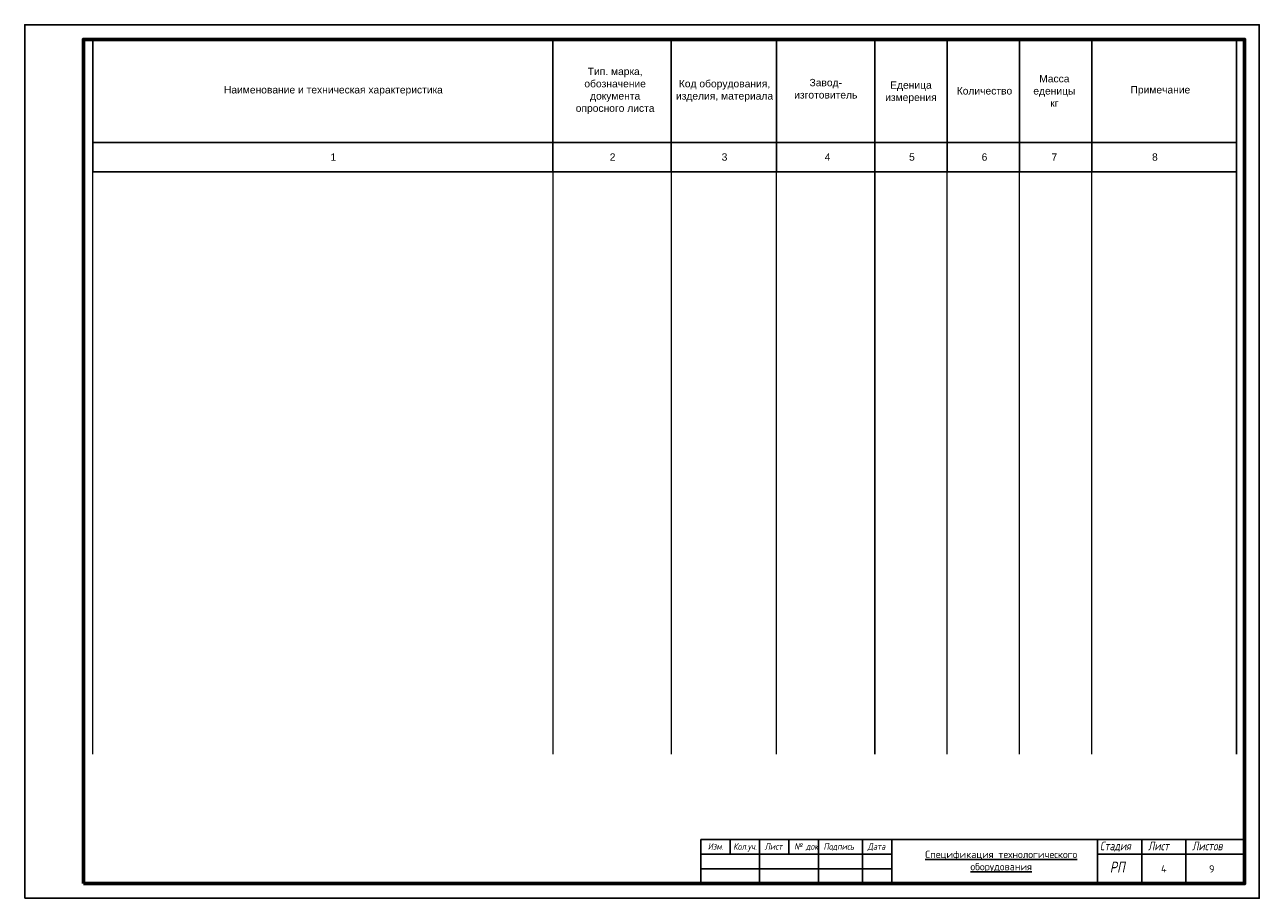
# Model space of a CAD drawing. Header units: millimetres. Extents: x 151654 to 877351, y 70322 to 154322.
# Tile 171 of 176: x 600351 to 642351, y 81152 to 110852. Entities that reach past the tile are written whole.
import ezdxf

# ---------------------------------------------------------------- set-up
doc = ezdxf.new("R2010")
doc.units = ezdxf.units.MM
doc.styles.add('ARIAL', font='arial.ttf')
doc.styles.add('GOST', font='isocpeur.ttf')
doc.styles.add('style1', font='isocpeui.ttf', dxfattribs={"height": 80})
doc.styles.add('аббос', font='isocpeur.ttf')

msp = doc.modelspace()

# ---------------------------------------------------------------- linework, layer by layer
at = {"color": 157, "ltscale": 100, "true_color": 0x325a67}
for p, q in [((602664.9, 110352.4), (602664.9, 105852.4)), ((618320.5, 110352.4), (618320.5, 105852.4)), ((622346, 110352.4), (622346, 105852.4)), ((625920.9, 110352.4), (625920.9, 105852.4)), ((629272.9, 110352.4), (629272.9, 105852.4)), ((631729.3, 110352.4), (631729.3, 105852.4)), ((634188.5, 110352.4), (634188.5, 105852.4)), ((636647.9, 110352.4), (636647.9, 105852.4)), ((641576.9, 110352.4), (641576.9, 105852.4)), ((602664.9, 106852.4), (641576.9, 106852.4)), ((602664.9, 105852.4), (641576.9, 105852.4))]:
    msp.add_line(p, q, dxfattribs=at)
for p, q in [((623350.8, 83152.4), (641850.8, 83152.4)), ((623350.8, 83152.4), (623350.8, 81652.4)), ((623350.8, 83152.4), (629850.8, 83152.4)), ((624350.8, 83152.4), (624350.8, 82652.4)), ((625350.8, 83152.4), (625350.8, 81652.4)), ((626350.8, 83152.4), (626350.8, 82652.4)), ((627350.8, 83152.4), (627350.8, 81652.4)), ((628850.8, 83152.4), (628850.8, 81652.4)), ((629850.8, 83152.4), (629850.8, 81652.4)), ((636850.8, 83152.4), (636850.8, 81652.4)), ((638350.8, 83152.4), (638350.8, 81652.4)), ((639850.8, 83152.4), (639850.8, 81652.4)), ((623350.8, 82652.4), (629850.8, 82652.4)), ((636850.8, 82652.4), (641850.8, 82652.4)), ((623350.8, 82152.4), (629850.8, 82152.4)), ((623350.8, 81652.4), (641850.8, 81652.4))]:
    msp.add_line(p, q)
at = {"linetype": 'Continuous', "lineweight": 60, "ltscale": 100}
msp.add_line((641850.8, 81652.4), (641850.8, 83152.4), dxfattribs=at)
at = {"color": 157, "ltscale": 100, "true_color": 0x325a67}
msp.add_lwpolyline([(600350.8, 81152.4), (642350.8, 81152.4), (642350.8, 110852.4), (600350.8, 110852.4)], close=True, dxfattribs=at)
at = {"color": 157, "linetype": 'Continuous', "lineweight": 60, "ltscale": 200, "true_color": 0x325a67}
msp.add_lwpolyline([(602350.8, 81652.4), (641850.8, 81652.4), (641850.8, 110352.4), (602350.8, 110352.4)], close=True, dxfattribs=at)
at = {"ltscale": 100, "const_width": 50}
for points in [[(602664.9, 110352.4), (602664.9, 86045)], [(618320.5, 110352.4), (618320.5, 86045)], [(622346, 110352.4), (622346, 86045)], [(625920.9, 110352.4), (625920.9, 86045)], [(629272.9, 110352.4), (629272.9, 86045)], [(631729.3, 110352.4), (631729.3, 86045)], [(634188.5, 110352.4), (634188.5, 86045)], [(636647.9, 110352.4), (636647.9, 86045)], [(641576.9, 110352.4), (641576.9, 86045)]]:
    msp.add_lwpolyline(points, dxfattribs=at)

# ---------------------------------------------------------------- texts
at = {"style": 'style1', "width": 0.8}
for s, height, p in [('Изм.', 225, (623587.9, 82802)), ('Кол.уч.', 225, (624452.6, 82802)), ('Лист', 225, (625522.5, 82802)), ('№ док', 225, (626526, 82802)), ('Подпись', 225, (627526, 82802)), ('Дата', 225, (629026, 82802)), ('Стадия', 297, (636928.8, 82784.3)), ('Лист', 297, (638565.4, 82784.3)), ('Листов', 297, (640065.4, 82784.3)), ('РП', 371.25, (637265.5, 82025.1))]:
    msp.add_text(s, height=height, dxfattribs=at).set_placement(p)
at = {"color": 157, "ltscale": 100, "true_color": 0x325a67, "char_height": 250, "attachment_point": 5, "style": 'ARIAL'}
for s, insert, width in [('\\pt2727.3;Тип. марка,\\Pобозначение документа\\Pопросного листа', (620436.9, 108602.4), 3354.193), ('\\pt2727.3;Код оборудования,\\Pизделия, материала', (624158.1, 108602.4), 3500), ('\\pt2727.3;Завод-\\Pизготовитель', (627602.5, 108674.8), 3461.415), ('\\pt2727.3;Еденица\\Pизмерения', (630500, 108554.2), 2000), ('\\pt2727.3;Масса\\Pеденицы\\Pкг', (635378.8, 108602.4), 2500), ('\\pt2727.3;Наименование и техническая характеристика', (610850.8, 108602.4), 13000), ('\\pt2727.3;Количество', (633001.2, 108602.4), 2000), ('\\pt2727.3;Примечание', (638986, 108602.4), 4000), ('\\pt2727.25;1', (610850.8, 106352.4), 13000), ('\\pt2727.25;2', (620350.8, 106352.4), 6000), ('\\pt2727.25;3', (624158.1, 106352.4), 3500), ('\\pt2727.25;4', (627662.9, 106352.4), 4500), ('\\pt2727.25;5', (630533.4, 106352.4), 2000), ('\\pt2727.25;6', (633001.2, 106352.4), 2000), ('\\pt2727.25;7', (635378.8, 106352.4), 2500), ('\\pt2727.25;8', (638799.1, 106352.4), 4000)]:
    msp.add_mtext(s, dxfattribs=dict(at, insert=insert, width=width))
at = {"color": 157, "ltscale": 100, "true_color": 0x325a67, "transparency": 33554687, "insert": (633570.4, 82402.4), "char_height": 250, "width": 6560.243, "attachment_point": 5, "style": 'GOST'}
msp.add_mtext('{\\LСпецификация технологического оборудования}', dxfattribs=at)
at = {"char_height": 250, "width": 1500, "attachment_point": 5, "style": 'аббос'}
for s, insert in [('{\\C7;4}', (639100.8, 82152.4)), ('{\\C7;9}', (640732.6, 82152.4))]:
    msp.add_mtext(s, dxfattribs=dict(at, insert=insert))

doc.saveas('drawing.dxf')
